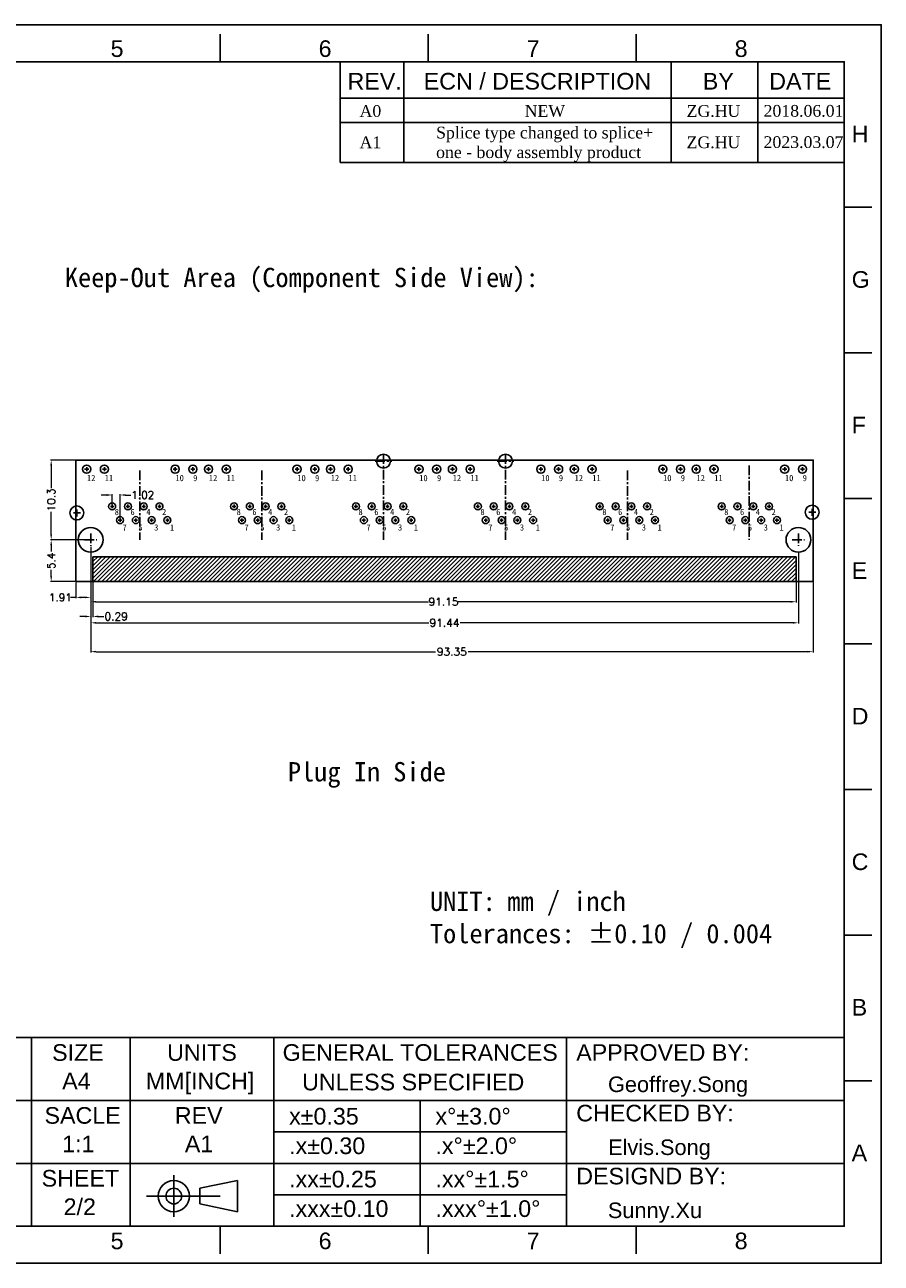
# Model space of a CAD drawing. Extents: x 1899 to 2123, y -33 to 300.
# Tile 2 of 9: x 2013 to 2123, y -33 to 127. Entities that reach past the tile are written whole.
import ezdxf

# ---------------------------------------------------------------- set-up
doc = ezdxf.new("R2010")
doc.units = 0
doc.header["$MEASUREMENT"] = 0
doc.linetypes.add('CENTER', pattern=[2, 1.25, -0.25, 0.25, -0.25])
doc.linetypes.add('DASHED2', pattern=[9.525, 6.35, -3.175])
doc.layers.add('A4', color=7, linetype='Continuous', lineweight=25)
doc.layers.add('标注线', color=3, linetype='Continuous', lineweight=15)
doc.layers.add('粗实线', color=61, linetype='Continuous')
doc.layers.add('铜壳', color=3, linetype='Continuous')
doc.styles.add('dim', font='romans.shx', dxfattribs={"bigfont": 'gbcbig.shx'})
doc.styles.add('Frame', font='simhei.ttf')
doc.styles.add('ROMANC', font='romanc')
doc.styles.get("Standard").update_dxf_attribs({"font": 'simplex.shx'})
doc.styles.add('TEX01', font='txt')
doc.dimstyles.get("Standard").update_dxf_attribs({"dimtxt": 0.18, "dimasz": 0.18, "dimexe": 0.18, "dimexo": 0.0625, "dimgap": 0.09, "dimtad": 0, "dimtih": 1, "dimtoh": 1, "dimdec": 4, "dimzin": 0, "dimdsep": 46, "dimtxsty": 'Standard', "dimcen": 0.09, "dimadec": 0, "dimazin": 0, "dimtfac": 1, "dimtdec": 4, "dimtofl": 0, "dimtmove": 0, "dimatfit": 3, "dimfxl": 1, "dimtolj": 1, "dimtzin": 0, "dimarcsym": 0})

# ---------------------------------------------------------------- blocks, each defined once
blk = doc.blocks.new('*D202')
at = {"linetype": 'ByBlock', "lineweight": 0, "transparency": 16777216}
for p, q in [((2023.3, 65.98), (2022.6, 65.98)), ((2024, 64.61), (2024, 66.08)), ((2025.02, 62.83), (2025.02, 66.08)), ((2025.72, 65.98), (2026.42, 65.98))]:
    blk.add_line(p, q, dxfattribs=at)
at = {"linetype": 'ByBlock', "transparency": 16777216}
for points in [[(2023.3, 66.1), (2023.3, 65.86), (2024, 65.98)], [(2025.72, 66.1), (2025.72, 65.86), (2025.02, 65.98)]]:
    blk.add_solid(points, dxfattribs=at)
at = {"layer": 'Defpoints', "color": 0, "linetype": 'ByBlock', "transparency": 16777216}
for p in [(2025.02, 65.98), (2024, 64.51), (2025.02, 62.73)]:
    blk.add_point(p, dxfattribs=at)
at = {"linetype": 'ByBlock', "transparency": 16777216, "insert": (2027.95, 65.98), "char_height": 1, "attachment_point": 5}
blk.add_mtext('\\A1;1.02', dxfattribs=at)
blk = doc.blocks.new('*D195')
at = {"lineweight": 0, "transparency": 16777216}
for p, q in [((2022, 70.49), (2016.03, 70.49)), ((2016.13, 69.79), (2016.13, 66.87)), ((2016.13, 60.89), (2016.13, 63.81)), ((2021.13, 60.19), (2016.03, 60.19))]:
    blk.add_line(p, q, dxfattribs=at)
at = {"transparency": 16777216}
for points in [[(2016.01, 69.79), (2016.24, 69.79), (2016.13, 70.49)], [(2016.01, 60.89), (2016.24, 60.89), (2016.13, 60.19)]]:
    blk.add_solid(points, dxfattribs=at)
at = {"layer": 'Defpoints', "color": 0, "transparency": 16777216}
for p in [(2016.13, 70.49), (2022.1, 70.49), (2021.23, 60.19)]:
    blk.add_point(p, dxfattribs=at)
at = {"transparency": 16777216, "insert": (2016.13, 65.34), "char_height": 1, "attachment_point": 5, "rotation": 90}
blk.add_mtext('\\A1;10.3', dxfattribs=at)
blk = doc.blocks.new('*D196')
at = {"lineweight": 0, "transparency": 16777216}
for p, q in [((2021.13, 60.19), (2016.03, 60.19)), ((2016.13, 59.49), (2016.13, 58.66)), ((2016.13, 55.49), (2016.13, 56.32)), ((2019.22, 54.79), (2016.03, 54.79))]:
    blk.add_line(p, q, dxfattribs=at)
at = {"transparency": 16777216}
for points in [[(2016.01, 59.49), (2016.24, 59.49), (2016.13, 60.19)], [(2016.01, 55.49), (2016.24, 55.49), (2016.13, 54.79)]]:
    blk.add_solid(points, dxfattribs=at)
at = {"layer": 'Defpoints', "color": 0, "transparency": 16777216}
for p in [(2021.23, 60.19), (2016.13, 54.79), (2019.32, 54.79)]:
    blk.add_point(p, dxfattribs=at)
at = {"transparency": 16777216, "insert": (2016.13, 57.49), "char_height": 1, "attachment_point": 5, "rotation": 90}
blk.add_mtext('\\A1;5.4', dxfattribs=at)
blk = doc.blocks.new('*D197')
at = {"lineweight": 0, "transparency": 16777216}
for p, q in [((2021.23, 59.29), (2021.23, 52.64)), ((2019.32, 54.69), (2019.32, 52.64)), ((2019.32, 52.74), (2018.62, 52.74)), ((2020.53, 52.74), (2020.02, 52.74))]:
    blk.add_line(p, q, dxfattribs=at)
at = {"transparency": 16777216}
for points in [[(2020.02, 52.86), (2020.02, 52.63), (2019.32, 52.74)], [(2020.53, 52.86), (2020.53, 52.63), (2021.23, 52.74)]]:
    blk.add_solid(points, dxfattribs=at)
at = {"layer": 'Defpoints', "color": 0, "transparency": 16777216}
for p in [(2021.23, 59.39), (2019.32, 54.79), (2019.32, 52.74)]:
    blk.add_point(p, dxfattribs=at)
at = {"transparency": 16777216, "insert": (2017.31, 52.74), "char_height": 1, "attachment_point": 5}
blk.add_mtext('\\A1;1.91', dxfattribs=at)
blk = doc.blocks.new('*D198')
at = {"lineweight": 0, "transparency": 16777216}
for p, q in [((2021.23, 59.29), (2021.23, 50.18)), ((2021.52, 54.69), (2021.52, 50.18)), ((2020.53, 50.28), (2019.83, 50.28)), ((2022.22, 50.28), (2022.92, 50.28))]:
    blk.add_line(p, q, dxfattribs=at)
at = {"transparency": 16777216}
for points in [[(2020.53, 50.4), (2020.53, 50.16), (2021.23, 50.28)], [(2022.22, 50.4), (2022.22, 50.16), (2021.52, 50.28)]]:
    blk.add_solid(points, dxfattribs=at)
at = {"layer": 'Defpoints', "color": 0, "transparency": 16777216}
for p in [(2021.23, 59.39), (2021.52, 54.79), (2021.52, 50.28)]:
    blk.add_point(p, dxfattribs=at)
at = {"transparency": 16777216, "insert": (2024.52, 50.28), "char_height": 1, "attachment_point": 5}
blk.add_mtext('\\A1;0.29', dxfattribs=at)
blk = doc.blocks.new('*D199')
at = {"lineweight": 0, "transparency": 16777216}
for p, q in [((2021.23, 59.29), (2021.23, 49.36)), ((2112.67, 58.49), (2112.67, 49.36)), ((2021.93, 49.46), (2064.92, 49.46)), ((2111.97, 49.46), (2068.98, 49.46))]:
    blk.add_line(p, q, dxfattribs=at)
at = {"transparency": 16777216}
for points in [[(2021.93, 49.58), (2021.93, 49.35), (2021.23, 49.46)], [(2111.97, 49.58), (2111.97, 49.35), (2112.67, 49.46)]]:
    blk.add_solid(points, dxfattribs=at)
at = {"layer": 'Defpoints', "color": 0, "transparency": 16777216}
for p in [(2021.23, 59.39), (2112.67, 58.59), (2112.67, 49.46)]:
    blk.add_point(p, dxfattribs=at)
at = {"transparency": 16777216, "insert": (2066.95, 49.46), "char_height": 1, "attachment_point": 5}
blk.add_mtext('\\A1;91.44', dxfattribs=at)
blk = doc.blocks.new('*D200')
at = {"lineweight": 0, "transparency": 16777216}
for p, q in [((2021.23, 59.29), (2021.23, 52.08)), ((2112.38, 54.69), (2112.38, 52.08)), ((2021.93, 52.18), (2064.89, 52.18)), ((2111.68, 52.18), (2068.71, 52.18))]:
    blk.add_line(p, q, dxfattribs=at)
at = {"transparency": 16777216}
for points in [[(2021.93, 52.3), (2021.93, 52.07), (2021.23, 52.18)], [(2111.68, 52.3), (2111.68, 52.07), (2112.38, 52.18)]]:
    blk.add_solid(points, dxfattribs=at)
at = {"layer": 'Defpoints', "color": 0, "transparency": 16777216}
for p in [(2021.23, 59.39), (2112.38, 54.79), (2112.38, 52.18)]:
    blk.add_point(p, dxfattribs=at)
at = {"transparency": 16777216, "insert": (2066.8, 52.18), "char_height": 1, "attachment_point": 5}
blk.add_mtext('\\A1;91.15', dxfattribs=at)
blk = doc.blocks.new('*D201')
at = {"lineweight": 0, "transparency": 16777216}
for p, q in [((2021.23, 58.49), (2021.23, 45.63)), ((2114.57, 54.69), (2114.57, 45.63)), ((2021.93, 45.73), (2065.8, 45.73)), ((2113.87, 45.73), (2070, 45.73))]:
    blk.add_line(p, q, dxfattribs=at)
at = {"transparency": 16777216}
for points in [[(2021.93, 45.85), (2021.93, 45.62), (2021.23, 45.73)], [(2113.87, 45.85), (2113.87, 45.62), (2114.57, 45.73)]]:
    blk.add_solid(points, dxfattribs=at)
at = {"layer": 'Defpoints', "color": 0, "transparency": 16777216}
for p in [(2021.23, 58.59), (2114.57, 54.79), (2114.57, 45.73)]:
    blk.add_point(p, dxfattribs=at)
at = {"transparency": 16777216, "insert": (2067.9, 45.73), "char_height": 1, "attachment_point": 5}
blk.add_mtext('\\A1;93.35', dxfattribs=at)

msp = doc.modelspace()

# ---------------------------------------------------------------- hatches: boundary and pattern name
h = msp.add_hatch()
h.set_pattern_fill('ANSI31', color=256, scale=3)
h.set_pattern_definition([(45, (514.7537, -13.2674), (-0.26516504, 0.26516504), [])])
h.paths.add_polyline_path([(2112.375, 57.991), (2021.521, 57.991), (2021.521, 54.791), (2112.375, 54.791)])

# ---------------------------------------------------------------- linework, layer by layer
for p, q in [((2053.456, 121.976), (2053.456, 114.122)), ((2061.688, 121.976), (2061.688, 114.122)), ((2096.232, 121.976), (2096.232, 114.122)), ((2107.41, 121.976), (2107.41, 114.122)), ((2053.456, 117.282), (2118.587, 117.282)), ((2053.456, 116.813), (2053.456, 108.959)), ((2061.688, 116.813), (2061.688, 108.959)), ((2096.232, 116.813), (2096.232, 108.959)), ((2107.41, 116.813), (2107.41, 108.959)), ((2053.456, 114.122), (2118.587, 114.122)), ((2053.456, 108.959), (2118.587, 108.959)), ((2118.587, -4.152), (1903.579, -4.152)), ((2013.601, -4.152), (2013.601, -28.529)), ((2026.319, -4.152), (2026.319, -28.529)), ((2044.913, -4.152), (2044.913, -28.529)), ((2082.72, -4.152), (2082.72, -28.529)), ((1971.502, -12.284), (2118.587, -12.284)), ((2063.816, -12.284), (2063.816, -28.529)), ((2082.72, -16.345), (2044.913, -16.345)), ((1971.502, -20.406), (2118.587, -20.406)), ((2082.72, -24.468), (2044.913, -24.468))]:
    msp.add_line(p, q)
at = {"color": 8, "linetype": 'CENTER'}
for p, q in [((2059.073, 71.251), (2059.073, 60.191)), ((2074.823, 71.251), (2074.823, 60.191)), ((2027.573, 69.139), (2027.573, 60.191)), ((2043.323, 69.139), (2043.323, 60.191)), ((2058.003, 70.351), (2060.138, 70.351)), ((2073.753, 70.351), (2075.888, 70.351)), ((2090.573, 69.139), (2090.573, 60.191)), ((2106.323, 69.811), (2106.323, 60.191)), ((2019.448, 64.111), (2019.448, 63.211)), ((2114.448, 64.201), (2114.448, 63.301)), ((2018.998, 63.661), (2019.898, 63.661)), ((2113.998, 63.751), (2114.898, 63.751)), ((2021.228, 60.991), (2021.228, 59.391)), ((2112.668, 60.991), (2112.668, 59.391)), ((2020.428, 60.191), (2022.028, 60.191)), ((2111.868, 60.191), (2113.468, 60.191))]:
    msp.add_line(p, q, dxfattribs=at)
at = {"color": 8}
for p, q in [((2020.976, 69.321), (2020.451, 69.321)), ((2020.713, 69.059), (2020.713, 69.584)), ((2023.266, 69.321), (2022.741, 69.321)), ((2023.003, 69.059), (2023.003, 69.584)), ((2032.406, 69.321), (2031.881, 69.321)), ((2032.143, 69.059), (2032.143, 69.584)), ((2034.696, 69.321), (2034.171, 69.321)), ((2034.433, 69.059), (2034.433, 69.584)), ((2036.726, 69.321), (2036.201, 69.321)), ((2036.463, 69.059), (2036.463, 69.584)), ((2039.016, 69.321), (2038.491, 69.321)), ((2038.753, 69.059), (2038.753, 69.584)), ((2048.156, 69.321), (2047.631, 69.321)), ((2047.893, 69.059), (2047.893, 69.584)), ((2050.446, 69.321), (2049.921, 69.321)), ((2050.183, 69.059), (2050.183, 69.584)), ((2052.476, 69.321), (2051.951, 69.321)), ((2052.213, 69.059), (2052.213, 69.584)), ((2054.766, 69.321), (2054.241, 69.321)), ((2054.503, 69.059), (2054.503, 69.584)), ((2063.906, 69.321), (2063.381, 69.321)), ((2063.643, 69.059), (2063.643, 69.584)), ((2066.196, 69.321), (2065.671, 69.321)), ((2065.933, 69.059), (2065.933, 69.584)), ((2068.226, 69.321), (2067.701, 69.321)), ((2067.963, 69.059), (2067.963, 69.584)), ((2070.516, 69.321), (2069.991, 69.321)), ((2070.253, 69.059), (2070.253, 69.584)), ((2079.656, 69.321), (2079.131, 69.321)), ((2079.393, 69.059), (2079.393, 69.584)), ((2081.946, 69.321), (2081.421, 69.321)), ((2081.683, 69.059), (2081.683, 69.584)), ((2083.976, 69.321), (2083.451, 69.321)), ((2083.713, 69.059), (2083.713, 69.584)), ((2086.266, 69.321), (2085.741, 69.321)), ((2086.003, 69.059), (2086.003, 69.584)), ((2095.406, 69.321), (2094.881, 69.321)), ((2095.143, 69.059), (2095.143, 69.584)), ((2097.696, 69.321), (2097.171, 69.321)), ((2097.433, 69.059), (2097.433, 69.584)), ((2099.726, 69.321), (2099.201, 69.321)), ((2099.463, 69.059), (2099.463, 69.584)), ((2102.016, 69.321), (2101.491, 69.321)), ((2101.753, 69.059), (2101.753, 69.584)), ((2111.156, 69.321), (2110.631, 69.321)), ((2110.893, 69.059), (2110.893, 69.584)), ((2113.446, 69.321), (2112.921, 69.321)), ((2113.183, 69.059), (2113.183, 69.584)), ((2023.778, 64.511), (2024.228, 64.511)), ((2024.003, 64.286), (2024.003, 64.736)), ((2025.818, 64.511), (2026.268, 64.511)), ((2026.043, 64.286), (2026.043, 64.736)), ((2027.858, 64.511), (2028.308, 64.511)), ((2028.083, 64.286), (2028.083, 64.736)), ((2029.898, 64.511), (2030.348, 64.511)), ((2030.123, 64.286), (2030.123, 64.736)), ((2039.528, 64.511), (2039.978, 64.511)), ((2039.753, 64.286), (2039.753, 64.736)), ((2041.568, 64.511), (2042.018, 64.511)), ((2041.793, 64.286), (2041.793, 64.736)), ((2043.608, 64.511), (2044.058, 64.511)), ((2043.833, 64.286), (2043.833, 64.736)), ((2045.648, 64.511), (2046.098, 64.511)), ((2045.873, 64.286), (2045.873, 64.736)), ((2055.278, 64.511), (2055.728, 64.511)), ((2055.503, 64.286), (2055.503, 64.736)), ((2057.318, 64.511), (2057.768, 64.511)), ((2057.543, 64.286), (2057.543, 64.736)), ((2059.358, 64.511), (2059.808, 64.511)), ((2059.583, 64.286), (2059.583, 64.736)), ((2061.398, 64.511), (2061.848, 64.511)), ((2061.623, 64.286), (2061.623, 64.736)), ((2071.028, 64.511), (2071.478, 64.511)), ((2071.253, 64.286), (2071.253, 64.736)), ((2073.068, 64.511), (2073.518, 64.511)), ((2073.293, 64.286), (2073.293, 64.736)), ((2075.108, 64.511), (2075.558, 64.511)), ((2075.333, 64.286), (2075.333, 64.736)), ((2077.148, 64.511), (2077.598, 64.511)), ((2077.373, 64.286), (2077.373, 64.736)), ((2086.778, 64.511), (2087.228, 64.511)), ((2087.003, 64.286), (2087.003, 64.736)), ((2088.818, 64.511), (2089.268, 64.511)), ((2089.043, 64.286), (2089.043, 64.736)), ((2090.858, 64.511), (2091.308, 64.511)), ((2091.083, 64.286), (2091.083, 64.736)), ((2092.898, 64.511), (2093.348, 64.511)), ((2093.123, 64.286), (2093.123, 64.736)), ((2102.528, 64.511), (2102.978, 64.511)), ((2102.753, 64.286), (2102.753, 64.736)), ((2104.568, 64.511), (2105.018, 64.511)), ((2104.793, 64.286), (2104.793, 64.736)), ((2106.608, 64.511), (2107.058, 64.511)), ((2106.833, 64.286), (2106.833, 64.736)), ((2108.648, 64.511), (2109.098, 64.511)), ((2108.873, 64.286), (2108.873, 64.736)), ((2024.798, 62.731), (2025.248, 62.731)), ((2025.023, 62.506), (2025.023, 62.956)), ((2026.838, 62.731), (2027.288, 62.731)), ((2027.063, 62.506), (2027.063, 62.956)), ((2028.878, 62.731), (2029.328, 62.731)), ((2029.103, 62.506), (2029.103, 62.956)), ((2030.918, 62.731), (2031.368, 62.731)), ((2031.143, 62.506), (2031.143, 62.956)), ((2040.548, 62.731), (2040.998, 62.731)), ((2040.773, 62.506), (2040.773, 62.956)), ((2042.588, 62.731), (2043.038, 62.731)), ((2042.813, 62.506), (2042.813, 62.956)), ((2044.628, 62.731), (2045.078, 62.731)), ((2044.853, 62.506), (2044.853, 62.956)), ((2046.668, 62.731), (2047.118, 62.731)), ((2046.893, 62.506), (2046.893, 62.956)), ((2056.298, 62.731), (2056.748, 62.731)), ((2056.523, 62.506), (2056.523, 62.956)), ((2058.338, 62.731), (2058.788, 62.731)), ((2058.563, 62.506), (2058.563, 62.956)), ((2060.378, 62.731), (2060.828, 62.731)), ((2060.603, 62.506), (2060.603, 62.956)), ((2062.418, 62.731), (2062.868, 62.731)), ((2062.643, 62.506), (2062.643, 62.956)), ((2072.048, 62.731), (2072.498, 62.731)), ((2072.273, 62.506), (2072.273, 62.956)), ((2074.088, 62.731), (2074.538, 62.731)), ((2074.313, 62.506), (2074.313, 62.956)), ((2076.128, 62.731), (2076.578, 62.731)), ((2076.353, 62.506), (2076.353, 62.956)), ((2078.168, 62.731), (2078.618, 62.731)), ((2078.393, 62.506), (2078.393, 62.956)), ((2087.798, 62.731), (2088.248, 62.731)), ((2088.023, 62.506), (2088.023, 62.956)), ((2089.838, 62.731), (2090.288, 62.731)), ((2090.063, 62.506), (2090.063, 62.956)), ((2091.878, 62.731), (2092.328, 62.731)), ((2092.103, 62.506), (2092.103, 62.956)), ((2093.918, 62.731), (2094.368, 62.731)), ((2094.143, 62.506), (2094.143, 62.956)), ((2103.548, 62.731), (2103.998, 62.731)), ((2103.773, 62.506), (2103.773, 62.956)), ((2105.588, 62.731), (2106.038, 62.731)), ((2105.813, 62.506), (2105.813, 62.956)), ((2107.628, 62.731), (2108.078, 62.731)), ((2107.853, 62.506), (2107.853, 62.956)), ((2109.668, 62.731), (2110.118, 62.731)), ((2109.893, 62.506), (2109.893, 62.956))]:
    msp.add_line(p, q, dxfattribs=at)
for points in [[(1898.801, 126.754), (2123.365, 126.754), (2123.365, -33.307), (1898.801, -33.307)], [(1903.579, 121.976), (2118.587, 121.976), (2118.587, -28.529), (1903.579, -28.529)], [(2019.323, 54.791), (2114.573, 54.791), (2114.573, 70.491), (2019.323, 70.491)]]:
    msp.add_lwpolyline(points, close=True)
for points in [[(2037.959, 121.976), (2037.959, 125.56)], [(2064.835, 121.976), (2064.835, 125.56)], [(2091.711, 121.976), (2091.711, 125.56)], [(2118.587, 103.163), (2122.17, 103.163)], [(2118.587, 84.35), (2122.17, 84.35)], [(2118.587, 65.537), (2122.17, 65.537)], [(2118.587, 46.724), (2122.17, 46.724)], [(2118.587, 27.911), (2122.17, 27.911)], [(2118.587, 9.097), (2122.17, 9.097)], [(2118.587, -9.716), (2122.17, -9.716)], [(2037.959, -28.529), (2037.959, -32.112)], [(2064.835, -28.529), (2064.835, -32.112)], [(2091.711, -28.529), (2091.711, -32.112)]]:
    msp.add_lwpolyline(points)
at = {"layer": 'A4', "linetype": 'DASHED2', "ltscale": 1.5}
for p, q in [((2031.969, -21.94), (2031.969, -27.325)), ((2028.447, -24.633), (2041.552, -24.633))]:
    msp.add_line(p, q, dxfattribs=at)
at = {"layer": 'A4'}
for p, q in [((2035.335, -23.623), (2040.181, -22.613)), ((2035.335, -25.642), (2035.335, -23.623)), ((2040.181, -26.652), (2040.181, -22.613)), ((2035.335, -25.642), (2040.181, -26.652))]:
    msp.add_line(p, q, dxfattribs=at)
for radius in [2.019, 1.01]:
    msp.add_circle((2031.969, -24.633), radius, dxfattribs=at)
at = {"layer": '粗实线', "color": 0, "linetype": 'ByBlock', "ltscale": 0.1}
for centre, radius in [((2059.071, 70.351), 0.9), ((2074.821, 70.351), 0.9), ((2020.713, 69.321), 0.525), ((2023.003, 69.321), 0.525), ((2032.143, 69.321), 0.525), ((2034.433, 69.321), 0.525), ((2036.463, 69.321), 0.525), ((2038.753, 69.321), 0.525), ((2047.893, 69.321), 0.525), ((2050.183, 69.321), 0.525), ((2052.213, 69.321), 0.525), ((2054.503, 69.321), 0.525), ((2063.643, 69.321), 0.525), ((2065.933, 69.321), 0.525), ((2067.963, 69.321), 0.525), ((2070.253, 69.321), 0.525), ((2079.393, 69.321), 0.525), ((2081.683, 69.321), 0.525), ((2083.713, 69.321), 0.525), ((2086.003, 69.321), 0.525), ((2095.143, 69.321), 0.525), ((2097.433, 69.321), 0.525), ((2099.463, 69.321), 0.525), ((2101.753, 69.321), 0.525), ((2110.893, 69.321), 0.525), ((2113.183, 69.321), 0.525), ((2019.448, 63.661), 0.9), ((2024.003, 64.511), 0.45), ((2026.043, 64.511), 0.45), ((2028.083, 64.511), 0.45), ((2030.123, 64.511), 0.45), ((2039.753, 64.511), 0.45), ((2041.793, 64.511), 0.45), ((2043.833, 64.511), 0.45), ((2045.873, 64.511), 0.45), ((2055.503, 64.511), 0.45), ((2057.543, 64.511), 0.45), ((2059.583, 64.511), 0.45), ((2061.623, 64.511), 0.45), ((2071.253, 64.511), 0.45), ((2073.293, 64.511), 0.45), ((2075.333, 64.511), 0.45), ((2077.373, 64.511), 0.45), ((2087.003, 64.511), 0.45), ((2089.043, 64.511), 0.45), ((2091.083, 64.511), 0.45), ((2093.123, 64.511), 0.45), ((2102.753, 64.511), 0.45), ((2104.793, 64.511), 0.45), ((2106.833, 64.511), 0.45), ((2108.873, 64.511), 0.45), ((2114.448, 63.751), 0.9), ((2025.023, 62.731), 0.45), ((2027.063, 62.731), 0.45), ((2029.103, 62.731), 0.45), ((2031.143, 62.731), 0.45), ((2040.773, 62.731), 0.45), ((2042.813, 62.731), 0.45), ((2044.853, 62.731), 0.45), ((2046.893, 62.731), 0.45), ((2056.523, 62.731), 0.45), ((2058.563, 62.731), 0.45), ((2060.603, 62.731), 0.45), ((2062.643, 62.731), 0.45), ((2072.273, 62.731), 0.45), ((2074.313, 62.731), 0.45), ((2076.353, 62.731), 0.45), ((2078.393, 62.731), 0.45), ((2088.023, 62.731), 0.45), ((2090.063, 62.731), 0.45), ((2092.103, 62.731), 0.45), ((2094.143, 62.731), 0.45), ((2103.773, 62.731), 0.45), ((2105.813, 62.731), 0.45), ((2107.853, 62.731), 0.45), ((2109.893, 62.731), 0.45), ((2021.228, 60.191), 1.6), ((2112.668, 60.191), 1.6)]:
    msp.add_circle(centre, radius, dxfattribs=at)
at = {"layer": '铜壳', "color": 0, "linetype": 'ByBlock'}
for p, q in [((2021.521, 54.791), (2021.521, 57.991)), ((2021.521, 57.991), (2112.375, 57.991)), ((2112.375, 54.791), (2112.375, 57.991))]:
    msp.add_line(p, q, dxfattribs=at)

# ---------------------------------------------------------------- texts
at = {"attachment_point": 1}
for s, insert, char_height in [('{\\fArial|b0|i0|c186|p34;5}', (2023.805, 124.745), 2.15008), ('{\\fArial|b0|i0|c186|p34;6}', (2050.681, 124.745), 2.15008), ('{\\fArial|b0|i0|c186|p34;7}', (2077.557, 124.745), 2.15008), ('{\\fArial|b0|i0|c186|p34;8}', (2104.433, 124.745), 2.15008), ('{\\fArial|b0|i0|c186|p34;REV.}', (2054.41, 120.532), 2.15177), ('{\\fArial|b0|i0|c186|p34;ECN / DESCRIPTION}', (2064.253, 120.532), 2.15177), ('{\\fArial|b0|i0|c186|p34;BY}', (2100.315, 120.532), 2.15177), ('{\\fArial|b0|i0|c186|p34;DATE}', (2108.893, 120.532), 2.15177), ('{\\fArial|b0|i0|c186|p34;H}', (2119.546, 113.725), 2.15008), ('{\\fArial|b0|i0|c186|p34;G}', (2119.546, 94.912), 2.15008), ('{\\fArial|b0|i0|c186|p34;F}', (2119.546, 76.099), 2.15008), ('{\\fArial|b0|i0|c186|p34;E}', (2119.546, 57.285), 2.15008), ('{\\fArial|b0|i0|c186|p34;D}', (2119.546, 38.472), 2.15008), ('{\\fArial|b0|i0|c186|p34;C}', (2119.546, 19.659), 2.15008), ('{\\fArial|b0|i0|c186|p34;B}', (2119.546, 0.846), 2.15008), ('{\\fArial|b0|i0|c0|p34;UNITS}', (2031.105, -4.997), 2.15008), ('{\\fArial|b0|i0|c161|p34;GENERAL TOLERANCES}', (2046.025, -4.997), 2.15008), ('{\\fArial|b0|i0|c186|p34;APPROVED BY:}', (2083.961, -4.997), 2.15008), ('{\\fArial|b0|i0|c186|p34;UNLESS SPECIFIED}', (2048.548, -8.814), 2.15008), ('{\\fArial|b0|i0|c186|p34;CHECKED BY:}', (2083.961, -12.829), 2.15008), ('{\\fArial|b0|i0|c0|p34;SACLE}', (2015.266, -13.129), 2.15008), ('{\\fArial|b0|i0|c161|p34;x\\fArial|b0|i0|c134|p34;%%P\\fArial|b0|i0|c161|p34;0.\\fArial|b0|i0|c0|p34;3\\fArial|b0|i0|c161|p34;5}', (2046.869, -13.233), 2.150077), ('{\\fArial|b0|i0|c161|p34;x°\\fArial|b0|i0|c134|p34;%%P\\fArial|b0|i0|c161|p34;3.0°}', (2065.772, -13.233), 2.15008), ('{\\fArial|b0|i0|c161|p34;.x\\fArial|b0|i0|c134|p34;%%P\\fArial|b0|i0|c161|p34;0.\\fArial|b0|i0|c0|p34;3\\fArial|b0|i0|c161|p34;0}', (2046.869, -17.053), 2.150077), ('{\\fArial|b0|i0|c161|p34;.x°\\fArial|b0|i0|c134|p34;%%P\\fArial|b0|i0|c161|p34;2.0°}', (2065.772, -17.053), 2.15008), ('{\\fArial|b0|i0|c186|p34;A}', (2119.546, -17.967), 2.15008), ('{\\fArial|b0|i0|c161|p34;.xx\\fArial|b0|i0|c134|p34;%%P\\fArial|b0|i0|c161|p34;0.\\fArial|b0|i0|c0|p34;25}', (2046.869, -21.356), 2.150077), ('{\\fArial|b0|i0|c161|p34;.xx°\\fArial|b0|i0|c134|p34;%%P\\fArial|b0|i0|c161|p34;1.5°}', (2065.772, -21.356), 2.15008), ('{\\fArial|b0|i0|c186|p34;DESIGND BY:}', (2083.961, -20.967), 2.15008), ('{\\fArial|b0|i0|c161|p34;.xxx\\fArial|b0|i0|c134|p34;%%P\\fArial|b0|i0|c161|p34;0.\\fArial|b0|i0|c0|p34;10}', (2046.869, -25.176), 2.150077), ('{\\fArial|b0|i0|c161|p34;.xxx°\\fArial|b0|i0|c134|p34;%%P\\fArial|b0|i0|c161|p34;1.0°}', (2065.772, -25.176), 2.15008), ('{\\fArial|b0|i0|c186|p34;5}', (2023.805, -29.344), 2.15008), ('{\\fArial|b0|i0|c186|p34;6}', (2050.681, -29.344), 2.15008), ('{\\fArial|b0|i0|c186|p34;7}', (2077.557, -29.344), 2.15008), ('{\\fArial|b0|i0|c186|p34;8}', (2104.433, -29.344), 2.15008)]:
    msp.add_mtext(s, dxfattribs=dict(at, insert=insert, char_height=char_height))
at = {"linetype": 'Continuous', "char_height": 1.518, "width": 3.28995, "attachment_point": 1, "style": 'dim'}
for s, insert in [('{\\fTimes New Roman|b0|i0|c186|p18;A0}', (2055.971, 116.366)), ('{\\fTimes New Roman|b0|i0|c186|p18;NEW}', (2077.301, 116.366)), ('{\\fTimes New Roman|b0|i0|c0|p18;ZG.H\\fTimes New Roman|b0|i0|c186|p18;U}', (2098.223, 116.366)), ('{\\fTimes New Roman|b0|i0|c186|p18;2018.06.01}', (2108.168, 116.388)), ('{\\fTimes New Roman|b0|i0|c186|p18;A\\fTimes New Roman|b0|i0|c0|p18;1}', (2055.971, 112.324)), ('{\\fTimes New Roman|b0|i0|c0|p18;ZG.H\\fTimes New Roman|b0|i0|c186|p18;U}', (2098.223, 112.324)), ('{\\fTimes New Roman|b0|i0|c186|p18;20\\fTimes New Roman|b0|i0|c0|p18;23\\fTimes New Roman|b0|i0|c186|p18;.\\fTimes New Roman|b0|i0|c0|p18;03\\fTimes New Roman|b0|i0|c186|p18;.\\fTimes New Roman|b0|i0|c0|p18;07}', (2108.168, 112.347))]:
    msp.add_mtext(s, dxfattribs=dict(at, insert=insert))
at = {"linetype": 'Continuous', "insert": (2065.859, 113.579), "char_height": 1.518, "attachment_point": 1, "style": 'dim'}
msp.add_mtext('{\\fTimes New Roman|b0|i0|c0|p18;Splice type changed to splice+ \\Pone - body assembly product}', dxfattribs=at)
at = {"lineweight": 0, "char_height": 2.5, "attachment_point": 1, "style": 'ROMANC'}
for s, insert in [('{\\fSimSun|b0|i0|c0|p2;Keep-Out Area (Component Side View):}', (2017.891, 95.343)), ('{\\fSimSun|b0|i0|c0|p2;Plug In Side}', (2046.714, 31.461)), ('{\\fSimSun|b0|i0|c0|p2;UNIT:^Imm / inch\\fSimSun|b0|i0|c134|p2;\\PTolerances: %%P0.10 / 0.004}', (2065.059, 14.717))]:
    msp.add_mtext(s, dxfattribs=dict(at, insert=insert))
at = {"char_height": 0.8, "width": 3.25017, "attachment_point": 1, "style": 'Frame'}
for s, insert in [('12', (2020.748, 68.571)), ('11', (2023.038, 68.571)), ('10', (2032.178, 68.571)), ('9', (2034.468, 68.571)), ('12', (2036.498, 68.571)), ('11', (2038.788, 68.571)), ('10', (2047.928, 68.571)), ('9', (2050.218, 68.571)), ('12', (2052.248, 68.571)), ('11', (2054.538, 68.571)), ('10', (2063.678, 68.571)), ('9', (2065.968, 68.571)), ('12', (2067.998, 68.571)), ('11', (2070.288, 68.571)), ('10', (2079.428, 68.571)), ('9', (2081.718, 68.571)), ('12', (2083.748, 68.571)), ('11', (2086.038, 68.571)), ('10', (2095.178, 68.571)), ('9', (2097.468, 68.571)), ('12', (2099.498, 68.571)), ('11', (2101.788, 68.571)), ('10', (2110.928, 68.571)), ('9', (2113.218, 68.571)), ('8', (2024.332, 64.186)), ('6', (2026.372, 64.186)), ('4', (2028.412, 64.186)), ('2', (2030.452, 64.186)), ('8', (2040.082, 64.186)), ('6', (2042.122, 64.186)), ('4', (2044.162, 64.186)), ('2', (2046.202, 64.186)), ('8', (2055.832, 64.186)), ('6', (2057.872, 64.186)), ('4', (2059.912, 64.186)), ('2', (2061.952, 64.186)), ('8', (2071.582, 64.186)), ('6', (2073.622, 64.186)), ('4', (2075.662, 64.186)), ('2', (2077.702, 64.186)), ('8', (2087.332, 64.186)), ('6', (2089.372, 64.186)), ('4', (2091.412, 64.186)), ('2', (2093.452, 64.186)), ('8', (2103.082, 64.186)), ('6', (2105.122, 64.186)), ('4', (2107.162, 64.186)), ('2', (2109.202, 64.186)), ('7', (2025.352, 62.188)), ('5', (2027.392, 62.188)), ('3', (2029.432, 62.188)), ('1', (2031.472, 62.188)), ('7', (2041.102, 62.188)), ('5', (2043.142, 62.188)), ('3', (2045.182, 62.188)), ('1', (2047.222, 62.188)), ('7', (2056.852, 62.188)), ('5', (2058.892, 62.188)), ('3', (2060.932, 62.188)), ('1', (2062.972, 62.188)), ('7', (2072.602, 62.188)), ('5', (2074.642, 62.188)), ('3', (2076.682, 62.188)), ('1', (2078.722, 62.188)), ('7', (2088.352, 62.188)), ('5', (2090.392, 62.188)), ('3', (2092.432, 62.188)), ('1', (2094.472, 62.188)), ('7', (2104.102, 62.188)), ('5', (2106.142, 62.188)), ('3', (2108.182, 62.188)), ('1', (2110.222, 62.188))]:
    msp.add_mtext(s, dxfattribs=dict(at, insert=insert))
at = {"char_height": 2.15008, "width": 2.94159, "attachment_point": 1}
for s, insert in [('{\\fArial|b0|i0|c0|p34;SIZE}', (2016.248, -4.997)), ('{\\fArial|b0|i0|c0|p34;A4}', (2017.546, -8.68)), ('{\\fArial|b0|i0|c0|p34;MM[INCH]}', (2028.361, -8.68)), ('{\\fArial|b0|i0|c161|p34;REV}', (2032.099, -13.129)), ('{\\fArial|b0|i0|c0|p34;1:1}', (2017.546, -16.812)), ('{\\fArial|b0|i0|c0|p34;A1}', (2033.396, -16.812)), ('{\\fArial|b0|i0|c0|p34;SHEET}', (2014.893, -21.251)), ('{\\fArial|b0|i0|c0|p34;2/2}', (2017.736, -24.935))]:
    msp.add_mtext(s, dxfattribs=dict(at, insert=insert))
at = {"layer": '标注线', "color": 0, "char_height": 2.00972, "attachment_point": 7, "style": 'TEX01'}
for s, insert in [('{\\fArial|b0|i0|c0|p34;Geoffrey.Song}', (2088.063, -11.791)), ('{\\fArial|b0|i0|c0|p34;Elvis.Song}', (2088.079, -19.927)), ('{\\fArial|b0|i0|c0|p34;Sunny.Xu}', (2088.047, -28.078))]:
    msp.add_mtext(s, dxfattribs=dict(at, insert=insert))

# ---------------------------------------------------------------- dimensions: what is measured, and where the dimension line sits
for base, p2, picture, middle in [((2016.126, 70.491), (2022.098, 70.491), '*D195', (2016.126, 65.341)), ((2016.126, 54.791), (2019.323, 54.791), '*D196', (2016.126, 57.491))]:
    dim = msp.add_linear_dim(base=base, p1=(2021.228, 60.191), p2=p2, angle=90, dimstyle='Standard', override={"dimtxt": 1, "dimasz": 0.7, "dimexe": 0.1, "dimexo": 0.1, "dimgap": 0.1, "dimtih": 0, "dimtoh": 0, "dimdec": 2, "dimzin": 8, "dimdsep": 0, "dimcen": 0, "dimclrd": 256, "dimclre": 256, "dimclrt": 256, "dimtdec": 2, "dimfxl": 0.2, "dimlwd": 0, "dimlwe": 0})
    dim.commit()
    dim.dimension.update_dxf_attribs({"geometry": picture, "text_midpoint": middle})
at = {"color": 0, "linetype": 'ByBlock'}
dim = msp.add_linear_dim(base=(2025.023, 65.981), p1=(2024.003, 64.511), p2=(2025.023, 62.731), dimstyle='Standard', override={"dimtxt": 1, "dimasz": 0.7, "dimexe": 0.1, "dimexo": 0.1, "dimgap": 0.1, "dimtih": 0, "dimtoh": 0, "dimdec": 2, "dimzin": 8, "dimdsep": 0, "dimcen": 0, "dimclrd": 256, "dimclre": 256, "dimclrt": 256, "dimtdec": 2, "dimlwd": 0, "dimlwe": 0}, dxfattribs=at)
dim.commit()
dim.dimension.update_dxf_attribs({"geometry": '*D202', "text_midpoint": (2027.952, 65.981), "dimtype": 160})
for base, p1, p2, picture, middle in [((2019.32309287, 52.742013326), (2021.22809287, 59.391264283), (2019.32309287, 54.791264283), '*D197', (2017.308807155, 52.742013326)), ((2021.521, 50.278), (2021.228, 59.391), (2021.521, 54.791), '*D198', (2024.521, 50.278)), ((2112.375, 52.184), (2021.228, 59.391), (2112.375, 54.791), '*D200', (2066.802, 52.184)), ((2114.57309287, 45.734278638), (2021.22809287, 58.591264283), (2114.57309287, 54.791264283), '*D201', (2067.90059287, 45.734278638))]:
    dim = msp.add_linear_dim(base=base, p1=p1, p2=p2, dimstyle='Standard', override={"dimtxt": 1, "dimasz": 0.7, "dimexe": 0.1, "dimexo": 0.1, "dimgap": 0.1, "dimtih": 0, "dimtoh": 0, "dimdec": 2, "dimzin": 8, "dimdsep": 0, "dimcen": 0, "dimclrd": 256, "dimclre": 256, "dimclrt": 256, "dimtdec": 2, "dimfxl": 0.2, "dimlwd": 0, "dimlwe": 0})
    dim.commit()
    dim.dimension.update_dxf_attribs({"geometry": picture, "text_midpoint": middle})
dim = msp.add_linear_dim(base=(2112.668, 49.463), p1=(2021.228, 59.391), p2=(2112.668, 58.591), dimstyle='Standard', override={"dimtxt": 1, "dimasz": 0.7, "dimexe": 0.1, "dimexo": 0.1, "dimgap": 0.1, "dimtih": 0, "dimtoh": 0, "dimdec": 2, "dimzin": 8, "dimdsep": 0, "dimcen": 0, "dimclrd": 256, "dimclre": 256, "dimclrt": 256, "dimtdec": 2, "dimfxl": 0.2, "dimlwd": 0, "dimlwe": 0})
dim.commit()
dim.dimension.update_dxf_attribs({"geometry": '*D199', "text_midpoint": (2066.948, 49.463), "dimtype": 160})

doc.saveas('drawing.dxf')
